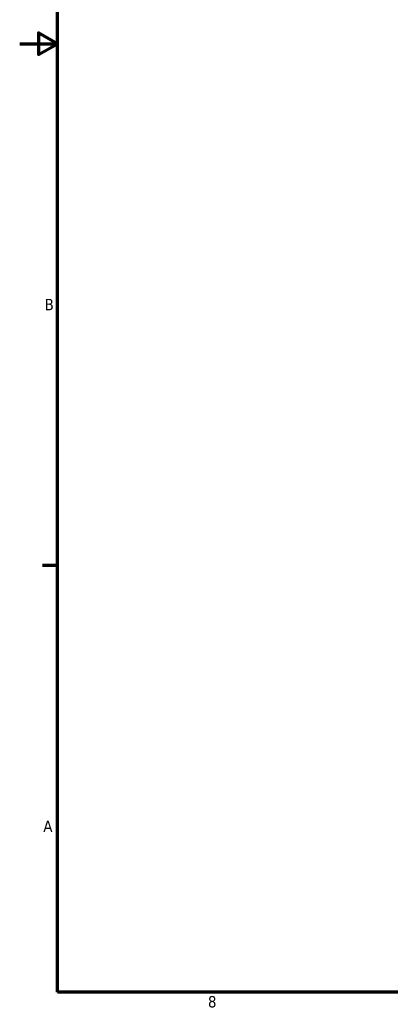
# Model space of a CAD drawing. Header units: inches. Extents: x 1 to 203, y 4 to 128.
# Tile 1 of 111: x 1 to 24, y 5 to 68. Entities that reach past the tile are written whole.
import ezdxf

# ---------------------------------------------------------------- set-up
doc = ezdxf.new("R2010")
doc.units = ezdxf.units.IN
doc.header["$LTSCALE"] = 6
doc.header["$MEASUREMENT"] = 0
doc.layers.add('Border (ANSI)', color=7, linetype='Continuous', lineweight=70)
doc.styles.add('Dimension Text', font='tahoma.ttf')

# ---------------------------------------------------------------- blocks, each defined once
blk = doc.blocks.new('Borders Default Border')
at = {"layer": 'Border (ANSI)'}
blk.add_line((0.5, 5.5), (0.34, 5.5), dxfattribs=at)
at = {"layer": 'Border (ANSI)', "flags": 128}
for points in [[(0.5, 1), (0.5, 21), (33.5, 21), (33.5, 1), (0.5, 1)], [(0.1, 11), (0.5, 11), (0.3, 11.115), (0.3, 10.885), (0.5, 11)]]:
    blk.add_lwpolyline(points, dxfattribs=at)
at = {"layer": 'Border (ANSI)', "char_height": 0.12, "attachment_point": 7, "style": 'Dimension Text'}
for s, insert in [('B', (0.363, 8.19)), ('A', (0.349, 2.69)), ('8', (2.086, 0.837))]:
    blk.add_mtext(s, dxfattribs=dict(at, insert=insert))

msp = doc.modelspace()

# ---------------------------------------------------------------- block references
at = {"xscale": 6, "yscale": 6, "zscale": 6}
msp.add_blockref('Borders Default Border', (0, 0), dxfattribs=at)

doc.saveas('drawing.dxf')
